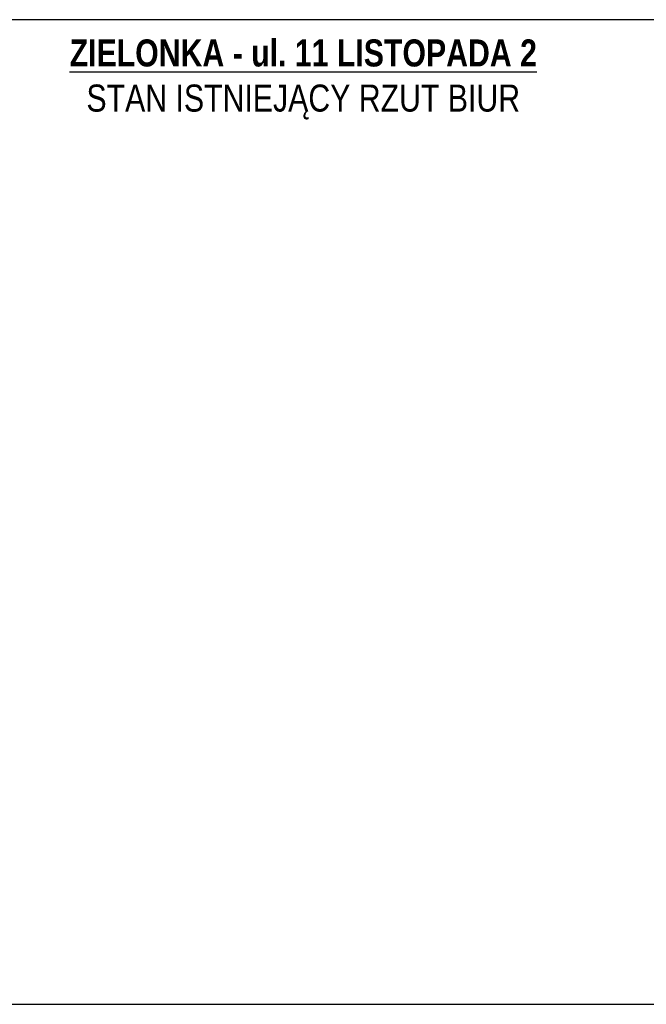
# Model space of a CAD drawing. Header units: millimetres. Extents: x 99331 to 130831, y -7610 to 25890.
# Tile 27 of 101: x 104648 to 109740, y 17890 to 25890. Entities that reach past the tile are written whole.
import ezdxf

# ---------------------------------------------------------------- set-up
doc = ezdxf.new("R2010")
doc.units = ezdxf.units.MM
doc.layers.add('_HSA_HATCH_WYPEŁNIENIA_PRZEGRÓD', color=205, linetype='Continuous')
doc.layers.add('_HSA_POMOC_GRAFICZNE', color=7, linetype='Continuous', plot=False)
doc.styles.add('ARIAL 08', font='Arial.ttf', dxfattribs={"width": 0.8})

msp = doc.modelspace()

# ---------------------------------------------------------------- hatches: boundary and pattern name
at = {"layer": '_HSA_HATCH_WYPEŁNIENIA_PRZEGRÓD'}
h = msp.add_hatch(dxfattribs=at)
h.set_pattern_fill('ANSI31', color=256, scale=2, style=0)
h.set_pattern_definition([(45, (40000, 0), (-4.49012806, 4.49012806), [])])
h.paths.add_polyline_path([(112343.19, 21444.24), (112313.81, 21444.24), (112313.81, 21335.52), (112343.19, 21335.52)])
h.paths.add_polyline_path([(112263.81, 21406.25), (112263.81, 21370.53), (112313.81, 21370.53), (112313.81, 21406.25)])
h.paths.add_polyline_path([(112343.19, 21085.42), (112343.19, 21160.52), (112313.81, 21160.52), (112313.81, 21085.42)])
h.paths.add_polyline_path([(112313.81, 20749.35), (112343.19, 20749.35), (112343.19, 20910.42), (112313.81, 20910.42)])
h.paths.add_polyline_path([(112313.81, 20792.64), (112278.81, 20792.64), (112278.81, 20760.64), (112313.81, 20760.64)])
h.paths.add_polyline_path([(112343.19, 20639.35), (112313.81, 20639.35), (112313.81, 20597.92), (112343.19, 20597.92)])
h.paths.add_polyline_path([(112313.81, 20422.92), (112313.81, 20380.8), (112343.19, 20380.8), (112343.19, 20422.92)])
h.paths.add_polyline_path([(112313.81, 20172.8), (112313.81, 20205.8), (112278.81, 20205.8), (112278.81, 20172.8)])
h.paths.add_polyline_path([(104845.6, 25016.02), (109067.47, 25016.02), (109067.47, 25839.79), (104845.6, 25839.79)], flags=9)
h.paths.add_polyline_path([(112343.19, 21701.88), (112313.81, 21701.88), (112313.81, 21619.24), (112343.19, 21619.24)])

# ---------------------------------------------------------------- linework, layer by layer
at = {"layer": '_HSA_POMOC_GRAFICZNE'}
msp.add_lwpolyline([(99331.33, 17890.48), (114831.33, 17890.48), (114831.33, 25890.48), (99331.33, 25890.48)], close=True, dxfattribs=at)

# ---------------------------------------------------------------- texts
at = {"layer": '_HSA_POMOC_GRAFICZNE', "ltscale": 0.5, "insert": (103715.61, 25730.32), "char_height": 220, "width": 6473.0864, "attachment_point": 1, "style": 'ARIAL 08'}
msp.add_mtext('\\pxqc;{\\fArial|b1|i0|c238|p34;\\L\\C0;ZIELONKA - ul. 11 LISTOPADA 2\\P\\fArial|b0|i0|c238|p34;\\lSTAN ISTNIEJĄCY RZUT BIUR}', dxfattribs=at)

doc.saveas('drawing.dxf')
